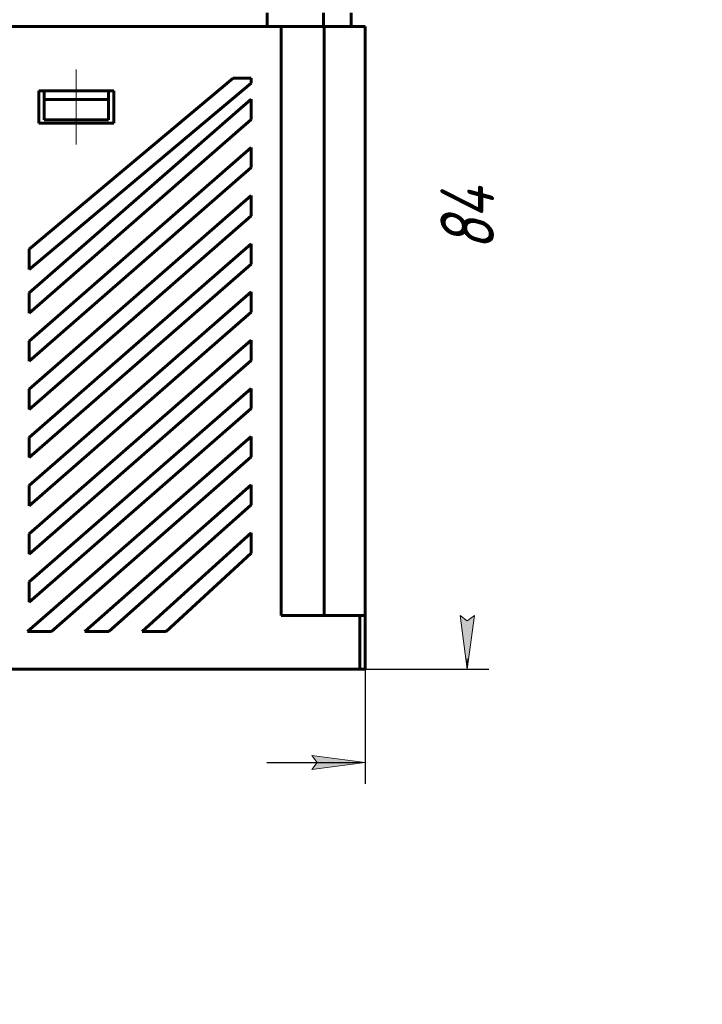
# Model space of a CAD drawing. Header units: millimetres. Extents: x 0 to 420, y 0 to 297.
# Tile 65 of 66: x 356 to 420, y 148 to 240. Entities that reach past the tile are written whole.
import ezdxf

# ---------------------------------------------------------------- set-up
doc = ezdxf.new("R2010")
doc.units = ezdxf.units.MM
for name, pattern in [('K5LT_AXLED', [19.5, 15, -1.5, 1.5, -1.5]), ('K5LT_BASIC', [0]), ('K5LT_THIN', [0])]:
    doc.linetypes.add(name, pattern=pattern)
doc.layers.add('Системный слой', color=7, linetype='Continuous')
doc.styles.add('KDIMTEXTSTYLE', font='GOST_AU.SHX', dxfattribs={"width": 0.96, "oblique": 15, "height": 5})
doc.dimstyles.new('KDIMSTYLE (1.00)', dxfattribs={"dimtxt": 5, "dimasz": 1, "dimexe": 2, "dimexo": 0, "dimgap": 1, "dimtad": 1, "dimtxsty": 'KDIMTEXTSTYLE', "dimsah": 1, "dimcen": 0, "dimdle": 1, "dimadec": 0, "dimazin": 0, "dimtfac": 0.667, "dimtmove": 0, "dimatfit": 3, "dimfxl": 0, "dimtvp": 1, "dimtolj": 1, "dimtzin": 0, "dimarcsym": 0})

# ---------------------------------------------------------------- blocks, each defined once
blk = doc.blocks.new('KDIMARROW_01')
at = {"layer": 'Системный слой'}
blk.add_hatch(color=0, dxfattribs=at).paths.add_polyline_path([(-5, -0.658), (0, 0), (-5, 0.658), (-4.5, 0)])
at = {"layer": 'Системный слой', "color": 0, "linetype": 'K5LT_THIN', "lineweight": 18}
for p, q in [((-4.5, 0), (-5, 0.658)), ((-5, 0.658), (0, 0)), ((0, 0), (-5, -0.658)), ((-5, -0.658), (-4.5, 0)), ((0, 0), (-1, 0))]:
    blk.add_line(p, q, dxfattribs=at)

msp = doc.modelspace()

# ---------------------------------------------------------------- linework, layer by layer
at = {"layer": 'Системный слой', "linetype": 'K5LT_BASIC', "lineweight": 60}
for p, q in [((379.358, 241.104), (379.358, 239.804)), ((384.608, 241.104), (384.608, 239.804)), ((387.208, 241.104), (387.208, 239.804)), ((355.508, 239.804), (380.658, 239.804)), ((380.658, 184.804), (380.658, 239.804)), ((380.658, 239.804), (384.658, 239.804)), ((384.658, 184.804), (384.658, 239.804)), ((384.658, 239.804), (388.508, 239.804)), ((388.508, 184.804), (388.508, 239.804)), ((376.158, 235.008), (357.108, 219.024)), ((357.108, 217.136), (377.858, 234.511)), ((376.158, 235.008), (377.858, 235.008)), ((377.752, 235.004), (377.752, 235.008)), ((377.858, 235.004), (377.752, 235.004)), ((377.858, 235.008), (377.858, 234.511)), ((365.008, 233.804), (358.008, 233.804)), ((358.008, 233.804), (358.008, 230.804)), ((358.508, 233.804), (358.508, 233.004)), ((364.508, 233.804), (364.508, 233.004)), ((365.008, 230.804), (365.008, 233.804)), ((377.858, 233.026), (357.108, 214.943)), ((358.508, 233.004), (364.508, 233.004)), ((358.508, 233.004), (358.508, 231.104)), ((364.508, 233.004), (364.508, 231.104)), ((377.858, 231.137), (377.858, 233.026)), ((357.108, 213.054), (377.858, 231.137)), ((358.508, 231.104), (364.508, 231.104)), ((358.008, 230.804), (365.008, 230.804)), ((377.858, 228.526), (357.108, 210.443)), ((377.858, 226.637), (377.858, 228.526)), ((357.108, 208.554), (377.858, 226.637)), ((377.858, 224.026), (357.108, 205.943)), ((377.858, 222.137), (377.858, 224.026)), ((357.108, 204.054), (377.858, 222.137)), ((377.858, 222.29), (377.842, 222.29)), ((377.842, 222.123), (377.842, 222.29)), ((377.858, 219.526), (357.108, 201.443)), ((357.108, 219.024), (357.108, 217.136)), ((377.858, 217.637), (377.858, 219.526)), ((357.108, 199.554), (377.858, 217.637)), ((377.858, 215.026), (357.108, 196.943)), ((357.108, 214.943), (357.108, 213.054)), ((377.858, 213.137), (377.858, 215.026)), ((357.108, 195.054), (377.858, 213.137)), ((377.858, 210.526), (357.108, 192.443)), ((357.108, 210.443), (357.108, 208.554)), ((377.858, 208.637), (377.858, 210.526)), ((357.108, 190.554), (377.858, 208.637)), ((377.858, 206.026), (357.108, 187.943)), ((377.858, 204.137), (377.858, 206.026)), ((357.108, 205.943), (357.108, 204.054)), ((357.108, 186.054), (377.858, 204.137)), ((377.858, 201.526), (356.944, 183.305)), ((357.108, 201.443), (357.108, 199.554)), ((377.858, 199.637), (377.858, 201.526)), ((359.195, 183.305), (377.858, 199.637)), ((357.108, 196.943), (357.108, 195.054)), ((377.858, 197.026), (362.307, 183.305)), ((377.858, 195.137), (377.858, 197.026)), ((364.558, 183.305), (377.858, 195.137)), ((357.108, 192.443), (357.108, 190.554)), ((377.858, 192.526), (367.669, 183.305)), ((377.858, 190.637), (377.858, 192.526)), ((369.921, 183.305), (377.858, 190.637)), ((357.108, 187.943), (357.108, 186.054)), ((360.976, 184.864), (360.976, 184.864)), ((380.658, 184.804), (388.008, 184.804)), ((388.008, 184.804), (388.008, 179.804)), ((388.008, 184.804), (388.508, 184.804)), ((388.508, 179.804), (388.508, 184.804)), ((356.944, 183.305), (359.195, 183.305)), ((362.307, 183.305), (364.558, 183.305)), ((367.669, 183.305), (369.921, 183.305)), ((355.508, 179.804), (388.008, 179.804)), ((388.008, 179.804), (388.508, 179.804))]:
    msp.add_line(p, q, dxfattribs=at)
at = {"layer": 'Системный слой', "linetype": 'K5LT_THIN', "lineweight": 18}
for p, q in [((388.508, 184.804), (388.508, 239.804)), ((388.508, 179.804), (388.508, 184.804))]:
    msp.add_line(p, q, dxfattribs=at)
at = {"layer": 'Системный слой', "linetype": 'K5LT_AXLED', "lineweight": 18}
msp.add_line((361.508, 235.804), (361.508, 228.804), dxfattribs=at)

# ---------------------------------------------------------------- dimensions: what is measured, and where the dimension line sits
at = {"layer": 'Системный слой'}
msp.add_linear_dim(base=(398.046, 263.804), p1=(388.008, 179.804), p2=(388.573, 263.804), angle=90, location=(398.046, 221.804), dimstyle='KDIMSTYLE (1.00)', override={"dimexo": 0, "dimpost": '\\H5.0;\\W0.965;\\Q15;<>', "dimblk1": 'KDIMARROW_01', "dimblk2": 'KDIMARROW_01', "dimse1": 0, "dimse2": 0, "dimtolj": 1}, dxfattribs=at).render()
msp.add_linear_dim(base=(388.508, 171.08), p1=(264.508, 180.672), p2=(388.508, 179.804), location=(326.508, 171.08), dimstyle='KDIMSTYLE (1.00)', override={"dimexo": 0, "dimpost": '\\H5.0;\\W0.965;\\Q15;<>', "dimblk1": 'KDIMARROW_01', "dimblk2": 'KDIMARROW_01', "dimse1": 0, "dimse2": 0, "dimtolj": 1}, dxfattribs=at).render()

doc.saveas('drawing.dxf')
